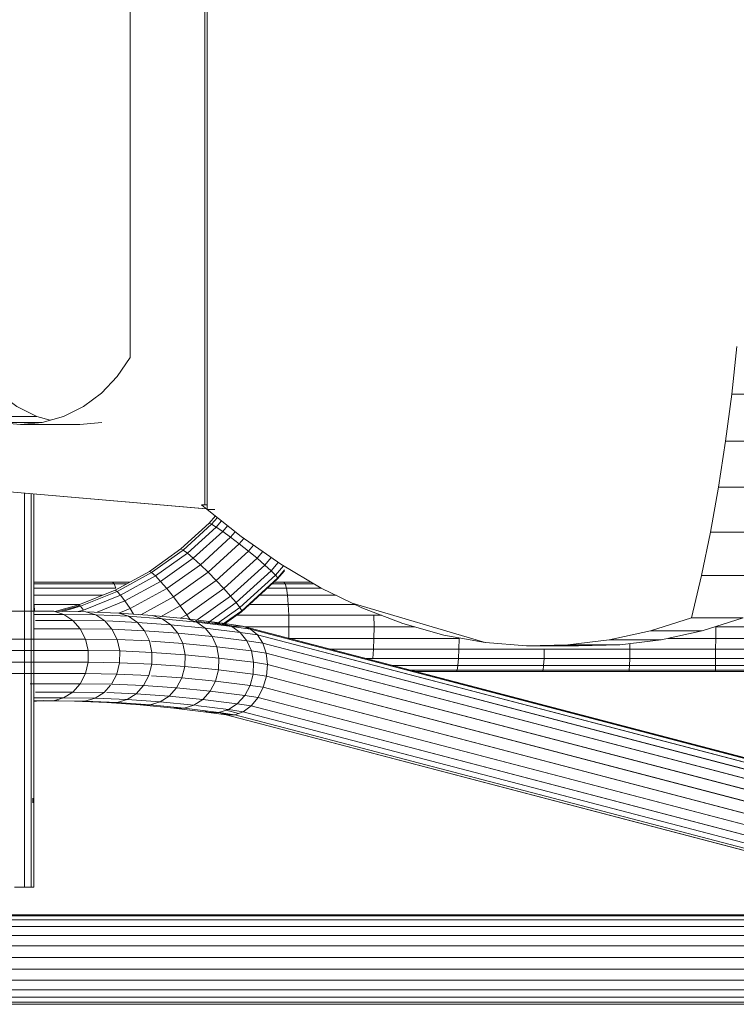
# Model space of a CAD drawing. Header units: millimetres. Extents: x -5903 to 5148, y -923 to 11622.
# Tile 17 of 37: x 3472 to 3669, y 6919 to 7190. Entities that reach past the tile are written whole.
import ezdxf

# ---------------------------------------------------------------- set-up
doc = ezdxf.new("R2010")
doc.units = ezdxf.units.MM
doc.layers.add('G-XREF-____-OTLN', color=7, linetype='Continuous', lineweight=9, true_color=0x007f7f)
doc.layers.add('I-FURN-____-OTLN', color=7, linetype='Continuous', lineweight=9)

# ---------------------------------------------------------------- blocks, each defined once
blk = doc.blocks.new('Gym_Bicycle - BYCYCLE_dwg-951122-Level 1')
at = {"layer": 'G-XREF-____-OTLN'}
for p, q in [((119.1, 480.97), (639.78, 480.97)), ((638.93, 479.04), (118.36, 479.04)), ((639.34, 480.4), (118.72, 480.4)), ((638.56, 476.97), (227.44, 476.97)), ((638.27, 474.34), (241.67, 474.34)), ((241.67, 474.34), (638.27, 474.34)), ((638.08, 471.32), (256.56, 471.32)), ((256.56, 471.32), (638.08, 471.32)), ((637.99, 468.13), (271.33, 468.13)), ((638.02, 464.97), (286.48, 464.97)), ((638.15, 462.08), (298.59, 462.08)), ((638.39, 459.63), (308.9, 459.63)), ((638.72, 457.8), (316.33, 457.8)), ((639.11, 456.72), (321.71, 456.72)), ((321.78, 456.45), (639.54, 456.45)), ((321.78, 456.45), (639.54, 456.45)), ((585.73, 448.87), (585.44, 448.87)), ((585.44, 448.87), (586.22, 448.87)), ((585.44, 448.87), (585.44, 340.91)), ((585.44, 448.87), (585.44, 392.01)), ((586.22, 448.87), (588.03, 448.87)), ((586.22, 448.87), (586.22, 387.11)), ((588.03, 448.87), (590.75, 448.87)), ((588.03, 448.87), (588.03, 340.68)), ((588.03, 448.87), (588.03, 340.68)), ((528.03, 400.67), (383, 438.65)), ((384.9, 439.62), (530.37, 401.53)), ((384.9, 439.62), (530.37, 401.53)), ((532.72, 401.56), (386.74, 439.78)), ((381.17, 436.93), (525.85, 399.05)), ((523.99, 396.76), (379.53, 434.59)), ((378.21, 431.78), (522.56, 393.98)), ((521.68, 390.88), (377.27, 428.69)), ((521.4, 387.68), (376.8, 425.54)), ((585.73, 425.65), (585.73, 424.37)), ((585.73, 425.65), (585.73, 424.37)), ((376.83, 422.54), (521.74, 384.59)), ((377.34, 419.89), (522.67, 381.83)), ((378.31, 417.77), (524.13, 379.59)), ((526.03, 378.01), (379.67, 416.34)), ((381.33, 415.68), (528.23, 377.21)), ((525.85, 399.05), (528.03, 400.67)), ((530.37, 401.53), (528.03, 400.67)), ((528.03, 400.67), (530.37, 401.53)), ((528.03, 400.67), (532.1, 400.08)), ((532.7, 400.26), (529.32, 401.14)), ((529.32, 401.14), (532.7, 400.26)), ((529.67, 398.49), (532.1, 400.08)), ((532.72, 401.56), (530.37, 401.53)), ((530.37, 401.53), (534.77, 400.88)), ((531.9, 401.55), (534.62, 400.84)), ((534.62, 400.84), (531.9, 401.55)), ((534.77, 400.88), (532.1, 400.08)), ((532.1, 400.08), (541.07, 398.98)), ((532.1, 400.08), (541.07, 398.98)), ((532.72, 401.56), (537.51, 400.86)), ((532.72, 401.56), (534.66, 400.85)), ((537.51, 400.86), (534.77, 400.88)), ((534.77, 400.88), (544.27, 399.72)), ((537.51, 400.86), (547.04, 399.69)), ((537.51, 400.86), (538.99, 400.37)), ((523.99, 396.76), (525.85, 399.05)), ((525.85, 399.05), (529.67, 398.49)), ((527.64, 396.23), (529.67, 398.49)), ((529.67, 398.49), (539.14, 397.33)), ((537.11, 395.07), (539.14, 397.33)), ((541.58, 398.92), (539.14, 397.33)), ((548.39, 396.43), (539.14, 397.33)), ((541.58, 398.92), (544.27, 399.72)), ((541.58, 398.92), (550.84, 398.01)), ((553.56, 398.82), (544.27, 399.72)), ((544.27, 399.72), (547.04, 399.69)), ((547.04, 399.69), (556.35, 398.78)), ((550.84, 398.01), (548.39, 396.43)), ((553.56, 398.82), (550.84, 398.01)), ((550.84, 398.01), (559.88, 397.37)), ((553.56, 398.82), (556.35, 398.78)), ((553.56, 398.82), (562.62, 398.17)), ((553.56, 398.82), (562.62, 398.17)), ((553.56, 398.82), (556.35, 398.78)), ((556.35, 398.78), (565.44, 398.13)), ((556.35, 398.78), (565.44, 398.13)), ((557.41, 395.78), (559.88, 397.37)), ((559.88, 397.37), (562.62, 398.17)), ((568.7, 396.98), (559.88, 397.37)), ((571.45, 397.78), (562.62, 398.17)), ((565.44, 398.13), (562.62, 398.17)), ((562.62, 398.17), (565.44, 398.13)), ((574.3, 397.74), (565.44, 398.13)), ((565.44, 398.13), (574.3, 397.74)), ((568.7, 396.98), (571.45, 397.78)), ((580.08, 397.65), (571.45, 397.78)), ((582.95, 397.61), (574.3, 397.74)), ((580.08, 397.65), (577.31, 396.85)), ((580.08, 397.65), (582.95, 397.61)), ((580.08, 397.65), (584.67, 397.65)), ((585.44, 397.65), (580.08, 397.65)), ((584.06, 397.65), (585.44, 397.88)), ((585.44, 397.88), (584.06, 397.65)), ((522.56, 393.98), (523.99, 396.76)), ((523.99, 396.76), (527.64, 396.23)), ((526.16, 393.45), (527.64, 396.23)), ((527.64, 396.23), (537.11, 395.07)), ((535.63, 392.29), (537.11, 395.07)), ((546.36, 394.17), (537.11, 395.07)), ((546.36, 394.17), (548.39, 396.43)), ((548.39, 396.43), (557.41, 395.78)), ((555.38, 393.52), (557.41, 395.78)), ((565.44, 395.43), (557.41, 395.78)), ((564.44, 393.42), (566.22, 395.4)), ((568.7, 396.98), (566.22, 395.4)), ((574.83, 395.27), (566.22, 395.4)), ((577.31, 396.85), (568.7, 396.98)), ((572.79, 393.01), (574.83, 395.27)), ((574.83, 395.27), (577.31, 396.85)), ((585.06, 395.27), (574.83, 395.27)), ((585.44, 396.85), (577.31, 396.85)), ((577.31, 396.85), (585.44, 396.85)), ((521.68, 390.88), (522.56, 393.98)), ((522.56, 393.98), (526.16, 393.45)), ((526.16, 393.45), (525.32, 390.34)), ((526.16, 393.45), (535.63, 392.29)), ((534.82, 389.18), (535.63, 392.29)), ((535.63, 392.29), (544.89, 391.39)), ((546.36, 394.17), (544.89, 391.39)), ((546.36, 394.17), (555.38, 393.52)), ((555.38, 393.52), (553.93, 390.74)), ((564.19, 393.14), (555.38, 393.52)), ((562.74, 390.36), (564.19, 393.14)), ((572.79, 393.01), (564.19, 393.14)), ((572.79, 393.01), (571.35, 390.23)), ((586.47, 393.01), (572.79, 393.01)), ((572.79, 393.01), (586.47, 393.01)), ((68.53, 389.66), (398.54, 389.66)), ((68.53, 389.24), (398.52, 389.24)), ((398.52, 389.24), (398.5, 388.01)), ((398.54, 389.66), (398.52, 389.24)), ((422.17, 389.24), (398.52, 389.24)), ((398.54, 389.66), (422.24, 389.66)), ((422.11, 388.01), (422.17, 389.24)), ((422.17, 389.24), (422.24, 389.66)), ((445.79, 389.24), (422.17, 389.24)), ((445.93, 389.66), (422.24, 389.66)), ((445.79, 389.24), (445.66, 388.01)), ((445.79, 389.24), (445.93, 389.66)), ((445.79, 389.24), (469.39, 389.24)), ((469.6, 389.66), (445.93, 389.66)), ((469.39, 389.24), (469.19, 388.01)), ((469.6, 389.66), (469.39, 389.24)), ((482.3, 389.24), (469.39, 389.24)), ((469.6, 389.66), (480.71, 389.66)), ((480.71, 389.66), (469.6, 389.66)), ((521.68, 390.88), (521.4, 387.68)), ((521.68, 390.88), (525.32, 390.34)), ((525.32, 390.34), (525.19, 387.12)), ((525.32, 390.34), (534.82, 389.18)), ((534.71, 385.96), (534.82, 389.18)), ((544.09, 388.28), (534.82, 389.18)), ((544.09, 388.28), (544.89, 391.39)), ((544.89, 391.39), (553.25, 390.79)), ((553.15, 387.63), (553.93, 390.74)), ((562.74, 390.36), (553.93, 390.74)), ((561.97, 387.24), (562.74, 390.36)), ((571.35, 390.23), (562.74, 390.36)), ((571.35, 390.23), (570.6, 387.11)), ((670, 390.23), (571.35, 390.23)), ((617.28, 390.23), (571.35, 390.23)), ((68.53, 388.01), (398.5, 388.01)), ((398.49, 386.07), (398.5, 388.01)), ((398.49, 386.07), (398.5, 388.01)), ((422.11, 388.01), (398.5, 388.01)), ((422.11, 388.01), (422.05, 386.07)), ((422.11, 388.01), (445.66, 388.01)), ((445.66, 388.01), (445.55, 386.07)), ((445.55, 386.07), (445.66, 388.01)), ((445.66, 388.01), (469.19, 388.01)), ((469.19, 388.01), (469.03, 386.07)), ((469.19, 388.01), (469.03, 386.07)), ((486.98, 388.01), (469.19, 388.01)), ((521.4, 387.68), (521.74, 384.59)), ((521.4, 387.68), (525.19, 387.12)), ((525.77, 384), (525.19, 387.12)), ((525.19, 387.12), (534.71, 385.96)), ((544.09, 388.28), (544.01, 385.05)), ((544.09, 388.28), (553.15, 387.63)), ((553.15, 387.63), (553.09, 384.4)), ((561.97, 387.24), (553.15, 387.63)), ((561.97, 387.24), (553.15, 387.63)), ((561.94, 384.01), (561.97, 387.24)), ((570.6, 387.11), (561.97, 387.24)), ((570.59, 383.88), (570.6, 387.11)), ((570.59, 383.88), (570.6, 387.11)), ((570.6, 387.11), (586.22, 387.11)), ((570.6, 387.11), (586.22, 387.11)), ((586.21, 383.88), (586.22, 387.11)), ((586.21, 383.88), (586.22, 387.11)), ((669.25, 387.11), (586.22, 387.11)), ((616.53, 387.11), (586.22, 387.11)), ((68.53, 386.07), (398.49, 386.07)), ((398.48, 383.53), (398.49, 386.07)), ((422.05, 386.07), (398.49, 386.07)), ((422.05, 386.07), (398.49, 386.07)), ((422.01, 383.53), (422.05, 386.07)), ((422.05, 386.07), (445.55, 386.07)), ((445.47, 383.53), (445.55, 386.07)), ((445.55, 386.07), (469.03, 386.07)), ((469.03, 386.07), (445.55, 386.07)), ((469.03, 386.07), (468.9, 383.53)), ((492.47, 386.07), (469.03, 386.07)), ((492.47, 386.07), (492.31, 383.53)), ((492.47, 386.07), (494.42, 386.07)), ((522.67, 381.83), (521.74, 384.59)), ((521.74, 384.59), (525.77, 384)), ((525.77, 384), (527.02, 381.2)), ((525.77, 384), (535.32, 382.83)), ((527.02, 381.2), (525.77, 384)), ((534.71, 385.96), (544.01, 385.05)), ((534.71, 385.96), (535.32, 382.83)), ((544.01, 385.05), (544.66, 381.92)), ((544.01, 385.05), (553.09, 384.4)), ((561.94, 384.01), (553.09, 384.4)), ((553.77, 381.27), (553.09, 384.4)), ((570.59, 383.88), (561.94, 384.01)), ((562.65, 380.88), (561.94, 384.01)), ((669.29, 383.88), (570.59, 383.88)), ((570.59, 383.88), (586.21, 383.88)), ((570.59, 383.88), (571.32, 380.75)), ((586.21, 383.88), (570.59, 383.88)), ((586.22, 340.84), (586.21, 383.88)), ((616.53, 383.88), (586.21, 383.88)), ((68.53, 383.53), (398.48, 383.53)), ((398.48, 383.53), (398.47, 380.57)), ((398.48, 383.53), (398.47, 380.57)), ((422.01, 383.53), (398.48, 383.53)), ((422.01, 383.53), (398.48, 383.53)), ((424.77, 382.35), (413.44, 380.99)), ((422, 382.02), (422.01, 383.53)), ((422, 382.02), (422.01, 383.53)), ((422.01, 383.53), (445.47, 383.53)), ((422.01, 383.53), (445.47, 383.53)), ((424.77, 382.35), (436.11, 382.58)), ((424.77, 382.35), (439.01, 382.35)), ((439.01, 382.35), (424.77, 382.35)), ((427.68, 380.99), (439.01, 382.35)), ((439.01, 382.35), (427.68, 380.99)), ((450.34, 382.58), (436.11, 382.58)), ((436.11, 382.58), (439.01, 382.35)), ((450.34, 382.58), (436.11, 382.58)), ((439.01, 382.35), (450.34, 382.58)), ((450.34, 382.58), (439.01, 382.35)), ((445.47, 383.53), (468.9, 383.53)), ((461.59, 381.68), (450.34, 382.58)), ((450.34, 382.58), (461.59, 381.68)), ((498.15, 370.87), (461.68, 381.68)), ((498.15, 370.87), (461.68, 381.68)), ((461.68, 381.68), (498.15, 370.87)), ((461.68, 381.68), (472.99, 379.64)), ((498.15, 370.87), (461.68, 381.68)), ((468.83, 380.57), (468.9, 383.53)), ((468.83, 380.57), (468.9, 383.53)), ((492.31, 383.53), (468.9, 383.53)), ((492.31, 383.53), (492.2, 380.57)), ((492.31, 383.53), (492.2, 380.57)), ((504.12, 383.53), (492.31, 383.53)), ((524.13, 379.59), (522.67, 381.83)), ((522.67, 381.83), (527.02, 381.2)), ((527.02, 381.2), (528.85, 378.9)), ((527.02, 381.2), (536.61, 380.02)), ((536.61, 380.02), (535.32, 382.83)), ((535.32, 382.83), (544.66, 381.92)), ((545.98, 379.11), (544.66, 381.92)), ((544.66, 381.92), (553.25, 381.31)), ((553.25, 381.31), (544.66, 381.92)), ((562.65, 380.88), (553.77, 381.27)), ((553.77, 381.27), (555.13, 378.46)), ((68.53, 380.57), (398.47, 380.57)), ((390.89, 374.87), (402.15, 378.49)), ((411.54, 380.57), (398.47, 380.57)), ((398.47, 377.4), (398.47, 380.57)), ((398.47, 380.57), (411.54, 380.57)), ((402.15, 378.49), (413.44, 380.99)), ((416.38, 378.49), (402.15, 378.49)), ((416.38, 378.49), (402.15, 378.49)), ((405.13, 374.87), (416.38, 378.49)), ((405.13, 374.87), (416.38, 378.49)), ((427.68, 380.99), (413.44, 380.99)), ((427.68, 380.99), (413.44, 380.99)), ((416.38, 378.49), (427.68, 380.99)), ((416.38, 378.49), (427.68, 380.99)), ((492.2, 380.57), (468.83, 380.57)), ((492.2, 380.57), (468.83, 380.57)), ((484.26, 376.47), (472.99, 379.64)), ((492.17, 377.4), (492.2, 380.57)), ((492.2, 380.57), (515.42, 380.57)), ((515.5, 377.4), (515.54, 380.57)), ((526.03, 378.01), (524.13, 379.59)), ((524.13, 379.59), (528.85, 378.9)), ((531.15, 377.27), (528.85, 378.9)), ((528.85, 378.9), (538.49, 377.72)), ((538.49, 377.72), (528.85, 378.9)), ((538.49, 377.72), (536.61, 380.02)), ((536.61, 380.02), (545.98, 379.11)), ((547.9, 376.8), (545.98, 379.11)), ((545.98, 379.11), (555.13, 378.46)), ((564.05, 378.06), (555.13, 378.46)), ((555.13, 378.46), (557.09, 376.15)), ((562.65, 380.88), (571.32, 380.75)), ((562.65, 380.88), (564.05, 378.06)), ((670.13, 380.75), (571.32, 380.75)), ((571.32, 380.75), (617.27, 380.75)), ((571.32, 380.75), (572.74, 377.93)), ((585.44, 379.94), (585.44, 340.91)), ((68.53, 377.4), (398.47, 377.4)), ((68.53, 377.4), (398.47, 377.4)), ((492.17, 377.4), (480.96, 377.4)), ((495.48, 372.17), (484.26, 376.47)), ((492.22, 374.22), (492.17, 377.4)), ((515.5, 377.4), (492.17, 377.4)), ((492.17, 377.4), (515.5, 377.4)), ((515.55, 374.22), (515.5, 377.4)), ((515.5, 377.4), (527.54, 377.4)), ((531.15, 377.27), (526.03, 378.01)), ((528.23, 377.21), (526.03, 378.01)), ((530.58, 377.24), (528.23, 377.21)), ((533.76, 376.41), (528.23, 377.21)), ((528.47, 372.95), (533.83, 376.77)), ((528.54, 373.25), (533.55, 376.81)), ((528.54, 373.25), (533.55, 376.81)), ((528.97, 372.09), (535.25, 376.56)), ((530, 370.72), (537.89, 376.34)), ((536.49, 376.38), (530.58, 377.24)), ((530.58, 377.24), (536.49, 376.38)), ((533.76, 376.41), (531.15, 377.27)), ((531.15, 377.27), (540.82, 376.08)), ((531.51, 368.94), (541.07, 375.74)), ((533.76, 376.41), (543.46, 375.22)), ((536.49, 376.38), (533.76, 376.41)), ((536.49, 376.38), (541.07, 375.82)), ((540.82, 376.08), (538.49, 377.72)), ((538.49, 377.72), (547.9, 376.8)), ((547.9, 376.8), (538.49, 377.72)), ((540.82, 376.08), (550.28, 375.16)), ((543.46, 375.22), (541.07, 376)), ((550.28, 375.16), (547.9, 376.8)), ((547.9, 376.8), (557.09, 376.15)), ((550.28, 375.16), (547.9, 376.8)), ((565.44, 375.78), (557.09, 376.15)), ((557.09, 376.15), (559.5, 374.5)), ((566.04, 375.75), (564.05, 378.06)), ((564.05, 378.06), (572.74, 377.93)), ((566.04, 375.75), (568.49, 374.11)), ((566.04, 375.75), (574.76, 375.62)), ((574.76, 375.62), (566.04, 375.75)), ((574.76, 375.62), (572.74, 377.93)), ((572.74, 377.93), (585.44, 377.93)), ((577.24, 373.98), (574.76, 375.62)), ((574.76, 375.62), (585.04, 375.62)), ((577.24, 373.98), (574.76, 375.62)), ((390.89, 374.87), (405.13, 374.87)), ((405.13, 374.87), (390.89, 374.87)), ((402.37, 363.34), (405.13, 374.87)), ((402.37, 363.34), (405.13, 374.87)), ((402.37, 363.34), (405.13, 374.87)), ((492.22, 374.22), (490.13, 374.22)), ((515.55, 374.22), (492.22, 374.22)), ((515.69, 371.26), (515.55, 374.22)), ((515.55, 374.22), (530.05, 374.22)), ((530.05, 374.22), (515.55, 374.22)), ((518.6, 363.98), (528.47, 372.95)), ((518.6, 363.98), (528.47, 372.95)), ((528.54, 373.25), (518.63, 364.24)), ((528.54, 373.25), (518.63, 364.24)), ((528.47, 372.95), (528.97, 372.09)), ((533.37, 366.86), (543.51, 374.08)), ((542.51, 375.53), (543.51, 374.08)), ((542.51, 375.53), (543.51, 374.08)), ((543.46, 375.22), (552.95, 374.29)), ((543.51, 374.08), (545.27, 375.04)), ((545.31, 371.63), (543.51, 374.08)), ((543.51, 374.08), (545.31, 371.63)), ((545.31, 371.63), (550.76, 374.62)), ((545.31, 371.63), (550.76, 374.62)), ((547.19, 369.18), (556.11, 374.07)), ((550.28, 375.16), (552.95, 374.29)), ((550.28, 375.16), (559.5, 374.5)), ((559.5, 374.5), (550.28, 375.16)), ((552.95, 374.29), (562.21, 373.63)), ((558.11, 373.92), (559.07, 372.39)), ((559.07, 372.39), (558.11, 373.92)), ((559.07, 372.39), (562.21, 373.67)), ((568.49, 374.11), (559.5, 374.5)), ((562.21, 373.63), (559.5, 374.5)), ((560.49, 370.28), (568.08, 373.37)), ((571.24, 373.24), (562.21, 373.63)), ((577.24, 373.98), (568.49, 374.11)), ((568.49, 374.11), (571.24, 373.24)), ((568.49, 374.11), (571.24, 373.24)), ((571.24, 373.24), (580.01, 373.1)), ((571.87, 372.81), (573.28, 373.2)), ((572.64, 371.74), (577.65, 373.14)), ((573.15, 371.37), (579.39, 373.12)), ((573.35, 371.74), (578.32, 373.13)), ((578.32, 373.13), (573.35, 371.74)), ((577.24, 373.98), (580.01, 373.1)), ((577.24, 373.98), (585.44, 373.98)), ((577.24, 373.98), (585.44, 373.98)), ((580.01, 373.11), (582.87, 373.07)), ((580.01, 373.11), (582.87, 373.07)), ((582.87, 373.07), (580.01, 373.1)), ((580.01, 373.1), (585.44, 373.1)), ((585.44, 373.1), (580.01, 373.1)), ((580.01, 373.1), (582.87, 373.07)), ((582.87, 373.07), (628.86, 373.07)), ((585.26, 373.1), (585.41, 371.26)), ((585.41, 371.26), (585.26, 373.1)), ((495.48, 372.17), (498.15, 370.87)), ((515.69, 371.26), (497.35, 371.26)), ((506.63, 366.75), (498.15, 370.87)), ((506.63, 366.75), (498.15, 370.87)), ((515.91, 368.72), (515.69, 371.26)), ((515.69, 371.26), (526.36, 371.26)), ((519.2, 363.22), (528.97, 372.09)), ((530, 370.72), (520.41, 362)), ((530, 370.72), (528.97, 372.09)), ((530, 370.72), (531.51, 368.94)), ((535.48, 364.64), (545.31, 371.63)), ((547.19, 369.18), (545.31, 371.63)), ((549.04, 366.9), (559.07, 372.39)), ((550.73, 364.94), (560.49, 370.28)), ((559.07, 372.39), (560.49, 370.28)), ((561.7, 368.67), (560.49, 370.28)), ((561.7, 368.67), (571.87, 372.81)), ((562.61, 367.65), (572.64, 371.74)), ((563.16, 367.3), (573.15, 371.37)), ((571.87, 372.81), (572.64, 371.74)), ((572.64, 371.74), (573.15, 371.37)), ((572.85, 371.26), (585.41, 371.26)), ((572.85, 371.26), (585.41, 371.26)), ((573.15, 371.37), (573.35, 371.74)), ((502.57, 368.72), (515.91, 368.72)), ((515.91, 368.72), (502.57, 368.72)), ((516.2, 366.78), (515.91, 368.72)), ((515.91, 368.72), (523.57, 368.72)), ((516.2, 366.78), (515.91, 368.72)), ((522.14, 360.42), (531.51, 368.94)), ((522.14, 360.42), (531.51, 368.94)), ((531.51, 368.94), (533.37, 366.86)), ((547.19, 369.18), (537.67, 362.41)), ((549.04, 366.9), (547.19, 369.18)), ((552.14, 363.43), (561.7, 368.67)), ((553.18, 362.49), (562.61, 367.65)), ((562.61, 367.65), (561.7, 368.67)), ((563.16, 367.3), (562.61, 367.65)), ((566.65, 368.72), (585.44, 368.72)), ((566.65, 368.72), (585.44, 368.72)), ((516.2, 366.78), (506.63, 366.78)), ((517.7, 360.22), (506.63, 366.75)), ((517.7, 360.22), (506.63, 366.75)), ((508.67, 365.55), (516.53, 365.55)), ((516.88, 365.13), (509.38, 365.13)), ((516.88, 365.13), (509.38, 365.13)), ((516.53, 365.55), (516.2, 366.78)), ((516.2, 366.78), (521.42, 366.78)), ((516.53, 365.55), (516.2, 366.78)), ((516.88, 365.13), (516.53, 365.55)), ((516.53, 365.55), (520.22, 365.55)), ((520.22, 365.55), (516.53, 365.55)), ((516.88, 365.13), (519.71, 365.13)), ((533.37, 366.86), (524.26, 358.58)), ((533.37, 366.86), (535.48, 364.64)), ((549.04, 366.9), (539.81, 360.33)), ((541.75, 358.55), (550.73, 364.94)), ((549.04, 366.9), (550.73, 364.94)), ((550.73, 364.94), (552.14, 363.43)), ((553.78, 362.16), (563.16, 367.3)), ((563.9, 365.13), (559.2, 365.13)), ((563.41, 365.55), (559.96, 365.55)), ((563.41, 365.55), (559.96, 365.55)), ((585.44, 366.78), (562.95, 366.78)), ((562.95, 366.78), (563.41, 365.55)), ((562.95, 366.78), (563.41, 365.55)), ((585.44, 366.78), (562.95, 366.78)), ((563.41, 365.55), (563.9, 365.13)), ((563.41, 365.55), (585.44, 365.55)), ((585.44, 365.13), (563.9, 365.13)), ((402.37, 363.34), (388.14, 363.34)), ((402.37, 363.34), (388.14, 363.34)), ((399.88, 351.4), (402.37, 363.34)), ((402.37, 363.34), (399.88, 351.4)), ((399.88, 351.4), (402.37, 363.34)), ((518.63, 364.24), (516.69, 361.99)), ((518.63, 364.24), (516.69, 361.99)), ((518.6, 363.98), (516.69, 361.77)), ((519.2, 363.22), (516.99, 360.64)), ((518.6, 363.98), (519.2, 363.22)), ((520.41, 362), (519.2, 363.22)), ((526.64, 356.61), (535.48, 364.64)), ((526.64, 356.61), (535.48, 364.64)), ((537.67, 362.41), (529.12, 354.63)), ((535.48, 364.64), (537.67, 362.41)), ((539.81, 360.33), (537.67, 362.41)), ((552.14, 363.43), (543.35, 357.18)), ((544.52, 356.32), (553.18, 362.49)), ((553.78, 362.16), (545.15, 356.02)), ((552.14, 363.43), (553.18, 362.49)), ((553.78, 362.16), (553.18, 362.49)), ((528.66, 352.59), (517.7, 360.22)), ((528.66, 352.59), (517.7, 360.22)), ((520.41, 362), (518.43, 359.71)), ((518.43, 359.71), (520.41, 362)), ((522.14, 360.42), (520.36, 358.37)), ((522.14, 360.42), (520.36, 358.37)), ((522.14, 360.42), (520.41, 362)), ((522.14, 360.42), (524.26, 358.58)), ((524.26, 358.58), (522.14, 360.42)), ((539.81, 360.33), (531.52, 352.79)), ((541.75, 358.55), (539.81, 360.33)), ((524.26, 358.58), (522.68, 356.75)), ((522.68, 356.75), (524.26, 358.58)), ((526.64, 356.61), (524.26, 358.58)), ((541.75, 358.55), (533.68, 351.21)), ((541.75, 358.55), (533.68, 351.21)), ((543.35, 357.18), (535.46, 350)), ((543.35, 357.18), (535.46, 350)), ((541.75, 358.55), (543.35, 357.18)), ((543.35, 357.18), (544.52, 356.32)), ((526.64, 356.61), (525.24, 354.97)), ((526.64, 356.61), (525.24, 354.97)), ((526.64, 356.61), (529.12, 354.63)), ((529.12, 354.63), (526.64, 356.61)), ((527.85, 353.16), (529.12, 354.63)), ((527.85, 353.16), (529.12, 354.63)), ((531.52, 352.79), (529.12, 354.63)), ((544.52, 356.32), (536.73, 349.24)), ((545.15, 356.02), (537.4, 348.98)), ((537.4, 348.98), (545.15, 356.02)), ((544.52, 356.32), (545.15, 356.02)), ((385.65, 351.4), (399.88, 351.4)), ((399.88, 351.4), (385.65, 351.4)), ((397.66, 339.1), (399.88, 351.4)), ((399.88, 351.4), (397.66, 339.1)), ((397.66, 339.1), (399.88, 351.4)), ((537.9, 345.15), (528.66, 352.59)), ((537.9, 345.15), (528.66, 352.59)), ((530.25, 351.31), (531.52, 352.79)), ((531.52, 352.79), (533.68, 351.21)), ((532.33, 349.64), (533.68, 351.21)), ((533.68, 351.21), (535.46, 350)), ((533.99, 348.3), (535.46, 350)), ((535.13, 347.38), (536.73, 349.24)), ((536.73, 349.24), (535.13, 347.38)), ((535.46, 350), (536.73, 349.24)), ((535.46, 350), (536.73, 349.24)), ((535.66, 346.96), (537.4, 348.98)), ((536.73, 349.24), (537.4, 348.98)), ((537.9, 345.15), (535.8, 345.15)), ((537.9, 345.15), (539.5, 343.86)), ((537.9, 157.74), (537.9, 345.15)), ((537.9, 345.15), (539.5, 343.86)), ((537.9, 157.74), (537.9, 345.15)), ((539.5, 343.86), (537.9, 343.86)), ((539.5, 343.86), (537.9, 343.86)), ((538.12, 344.97), (776.24, 324.51)), ((538.56, 158.47), (538.56, 343.86)), ((539.28, 344.88), (776.24, 324.51)), ((383.43, 339.1), (397.66, 339.1)), ((397.66, 339.1), (383.43, 339.1)), ((395.73, 326.47), (397.66, 339.1)), ((395.73, 326.47), (397.66, 339.1)), ((381.49, 326.47), (395.73, 326.47)), ((395.73, 326.47), (381.49, 326.47)), ((394.07, 313.57), (395.73, 326.47)), ((394.07, 313.57), (395.73, 326.47)), ((566.84, 321.28), (572.83, 321.84)), ((589.16, 321.84), (572.83, 321.84)), ((583.17, 321.28), (589.16, 321.84)), ((589.16, 321.84), (595.15, 321.28)), ((571.89, 316.93), (577.35, 319.63)), ((571.89, 316.93), (577.35, 319.63)), ((577.35, 319.63), (583.17, 321.28)), ((577.35, 319.63), (583.17, 321.28)), ((580.99, 320.67), (584.63, 319.63)), ((595.15, 321.28), (583.17, 321.28)), ((595.15, 321.28), (583.17, 321.28)), ((600.97, 319.63), (584.63, 319.63)), ((584.63, 319.63), (590.1, 316.93)), ((600.97, 319.63), (584.63, 319.63)), ((566.92, 313.26), (571.89, 316.93)), ((379.84, 313.57), (394.07, 313.57)), ((394.07, 313.57), (379.84, 313.57)), ((392.71, 300.42), (394.07, 313.57)), ((394.07, 313.57), (392.71, 300.42)), ((392.71, 300.42), (394.07, 313.57)), ((562.61, 308.73), (566.92, 313.26)), ((559.07, 303.47), (562.61, 308.73)), ((559.07, 303.47), (562.61, 308.73)), ((559.07, 303.47), (559.07, 194.04)), ((559.07, 303.47), (559.07, 194.04))]:
    blk.add_line(p, q, dxfattribs=at)
at = {"layer": 'G-XREF-____-OTLN', "flags": 128}
for points in [[(118.36, 479.04), (118.72, 480.4), (639.34, 480.4), (639.78, 480.97), (660.57, 480.4), (664.78, 480.04)], [(639.78, 480.97), (119.1, 480.97), (118.72, 480.4)], [(118.06, 476.97), (118.36, 479.04), (638.93, 479.04), (659.36, 478.47)], [(659.36, 478.47), (658.8, 476.41), (638.56, 476.97), (227.44, 476.97)], [(662.93, 467.14), (657.72, 467.58), (637.99, 468.13), (271.33, 468.13)], [(286.48, 464.97), (638.02, 464.97), (657.64, 464.43), (662.43, 464.03)], [(298.59, 462.08), (638.15, 462.08), (657.72, 461.53)], [(638.15, 462.08), (638.39, 459.63), (308.9, 459.63)], [(662, 461.17), (657.72, 461.53), (657.95, 459.09), (638.39, 459.63), (638.72, 457.8), (316.33, 457.8)], [(658.32, 457.26), (638.72, 457.8), (639.11, 456.72), (321.71, 456.72)], [(586.22, 448.87), (586.22, 387.11), (586.21, 383.88), (586.21, 340.84)], [(527.64, 396.23), (529.67, 398.49), (525.85, 399.05), (381.17, 436.93), (383, 438.65), (528.03, 400.67)], [(530.37, 401.53), (532.72, 401.56), (386.74, 439.78), (384.9, 439.62)], [(379.53, 434.59), (523.99, 396.76), (527.64, 396.23), (526.16, 393.45), (535.63, 392.29), (537.11, 395.07), (527.64, 396.23)], [(525.32, 390.34), (526.16, 393.45), (522.56, 393.98), (378.21, 431.78), (377.27, 428.69)], [(377.27, 428.69), (376.8, 425.54), (521.4, 387.68), (525.19, 387.12), (525.32, 390.34)], [(377.27, 428.69), (521.68, 390.88), (525.32, 390.34)], [(525.77, 384), (521.74, 384.59), (376.83, 422.54)], [(364.32, 421.42), (378.31, 417.77), (524.13, 379.59), (528.85, 378.9), (527.02, 381.2), (536.61, 380.02), (538.49, 377.72), (540.82, 376.08), (550.28, 375.16)], [(365.72, 419.98), (367.42, 419.31), (381.33, 415.68), (528.23, 377.21), (533.76, 376.41), (536.49, 376.38), (541.07, 375.82)], [(377.34, 419.89), (522.67, 381.83), (527.02, 381.2)], [(526.03, 378.01), (379.67, 416.34), (381.33, 415.68)], [(529.67, 398.49), (532.1, 400.08), (528.03, 400.67)], [(530.37, 401.53), (534.77, 400.88), (537.51, 400.86), (532.72, 401.56)], [(544.27, 399.72), (534.77, 400.88), (532.1, 400.08)], [(547.04, 399.69), (537.51, 400.86), (538.99, 400.37)], [(537.11, 395.07), (539.14, 397.33), (529.67, 398.49)], [(541.58, 398.92), (539.14, 397.33), (548.39, 396.43)], [(556.35, 398.78), (547.04, 399.69), (544.27, 399.72)], [(548.39, 396.43), (550.84, 398.01), (559.88, 397.37)], [(557.41, 395.78), (559.88, 397.37), (568.7, 396.98), (577.31, 396.85), (574.83, 395.27)], [(559.88, 397.37), (562.62, 398.17), (571.45, 397.78), (568.7, 396.98)], [(571.45, 397.78), (580.08, 397.65), (577.31, 396.85)], [(525.32, 390.34), (534.82, 389.18), (535.63, 392.29), (544.89, 391.39), (546.36, 394.17), (537.11, 395.07)], [(546.36, 394.17), (548.39, 396.43), (557.41, 395.78)], [(553.93, 390.74), (555.38, 393.52), (557.41, 395.78), (565.44, 395.43)], [(568.7, 396.98), (566.22, 395.4), (564.44, 393.42)], [(566.22, 395.4), (574.83, 395.27), (585.06, 395.27)], [(574.83, 395.27), (572.79, 393.01), (585.23, 393.01)], [(586.39, 390.23), (571.35, 390.23), (572.79, 393.01), (564.19, 393.14), (555.38, 393.52), (546.36, 394.17)], [(564.19, 393.14), (562.74, 390.36), (553.93, 390.74)], [(445.93, 389.66), (422.24, 389.66), (398.54, 389.66), (68.53, 389.66)], [(422.11, 388.01), (422.17, 389.24), (398.52, 389.24), (68.53, 389.24)], [(398.5, 388.01), (398.52, 389.24), (398.54, 389.66)], [(445.66, 388.01), (445.79, 389.24), (469.39, 389.24), (469.6, 389.66), (445.93, 389.66), (445.79, 389.24), (422.17, 389.24), (422.24, 389.66)], [(482.3, 389.24), (469.39, 389.24), (469.19, 388.01)], [(534.82, 389.18), (544.09, 388.28), (544.01, 385.05), (534.71, 385.96), (525.19, 387.12), (525.77, 384), (535.32, 382.83), (536.61, 380.02)], [(544.01, 385.05), (544.66, 381.92), (535.32, 382.83), (534.71, 385.96), (534.82, 389.18)], [(544.09, 388.28), (544.89, 391.39), (553.25, 390.79)], [(553.93, 390.74), (553.15, 387.63), (544.09, 388.28)], [(570.6, 387.11), (571.35, 390.23), (562.74, 390.36), (561.97, 387.24)], [(68.53, 388.01), (398.5, 388.01), (422.11, 388.01), (422.05, 386.07)], [(486.98, 388.01), (469.19, 388.01), (445.66, 388.01), (422.11, 388.01)], [(553.15, 387.63), (553.09, 384.4), (544.01, 385.05)], [(561.94, 384.01), (561.97, 387.24), (570.6, 387.11)], [(504.12, 383.53), (492.31, 383.53), (468.9, 383.53), (445.47, 383.53), (445.55, 386.07), (422.05, 386.07), (422.01, 383.53)], [(468.9, 383.53), (469.03, 386.07), (492.47, 386.07)], [(494.42, 386.07), (492.47, 386.07), (492.31, 383.53)], [(570.59, 383.88), (561.94, 384.01), (553.09, 384.4), (553.77, 381.27)], [(572.74, 377.93), (571.32, 380.75), (562.65, 380.88), (561.94, 384.01)], [(586.21, 380.75), (571.32, 380.75), (570.59, 383.88)], [(390.89, 374.87), (402.15, 378.49), (413.44, 380.99), (424.77, 382.35), (436.11, 382.58), (439.01, 382.35)], [(427.68, 380.99), (439.01, 382.35), (450.34, 382.58), (461.59, 381.68)], [(461.68, 381.68), (472.99, 379.64), (484.26, 376.47), (495.48, 372.17), (498.15, 370.87)], [(544.66, 381.92), (545.98, 379.11), (555.13, 378.46)], [(555.13, 378.46), (553.77, 381.27), (562.65, 380.88), (564.05, 378.06), (572.74, 377.93), (585.44, 377.93)], [(68.53, 380.57), (398.47, 380.57), (398.47, 377.4)], [(405.13, 374.87), (416.38, 378.49), (427.68, 380.99)], [(480.96, 377.4), (492.17, 377.4), (492.2, 380.57), (515.42, 380.57)], [(527.54, 377.4), (515.5, 377.4), (515.54, 380.57)], [(528.85, 378.9), (531.15, 377.27), (533.76, 376.41), (543.46, 375.22)], [(536.61, 380.02), (545.98, 379.11), (547.9, 376.8), (557.09, 376.15)], [(565.44, 375.78), (557.09, 376.15), (555.13, 378.46), (564.05, 378.06)], [(490.13, 374.22), (492.22, 374.22), (492.17, 377.4)], [(515.5, 377.4), (515.55, 374.22), (492.22, 374.22)], [(540.82, 376.08), (531.15, 377.27), (526.03, 378.01)], [(533.83, 376.77), (528.47, 372.95), (528.97, 372.09)], [(535.25, 376.56), (528.97, 372.09), (530, 370.72)], [(531.51, 368.94), (530, 370.72), (537.89, 376.34)], [(541.07, 375.74), (531.51, 368.94), (533.37, 366.86)], [(550.28, 375.16), (552.95, 374.29), (543.46, 375.22), (541.07, 376)], [(557.09, 376.15), (559.5, 374.5), (568.49, 374.11)], [(564.05, 378.06), (566.04, 375.75), (568.49, 374.11), (577.24, 373.98)], [(585.04, 375.62), (574.76, 375.62), (572.74, 377.93)], [(515.55, 374.22), (515.69, 371.26), (526.36, 371.26)], [(535.48, 364.64), (533.37, 366.86), (543.51, 374.08), (545.27, 375.04)], [(568.08, 373.37), (560.49, 370.28), (550.73, 364.94), (541.75, 358.55), (539.81, 360.33)], [(556.11, 374.07), (547.19, 369.18), (549.04, 366.9), (550.73, 364.94), (552.14, 363.43), (561.7, 368.67), (560.49, 370.28)], [(552.95, 374.29), (562.21, 373.63), (559.5, 374.5)], [(573.28, 373.2), (571.87, 372.81), (572.64, 371.74), (562.61, 367.65), (553.18, 362.49), (553.78, 362.16), (563.16, 367.3), (562.61, 367.65), (561.7, 368.67), (571.87, 372.81)], [(560.49, 370.28), (559.07, 372.39), (562.21, 373.67)], [(562.21, 373.63), (571.24, 373.24), (580.01, 373.1), (577.24, 373.98)], [(563.16, 367.3), (573.15, 371.37), (572.64, 371.74), (577.65, 373.14)], [(579.39, 373.12), (573.15, 371.37), (573.35, 371.74)], [(523.57, 368.72), (515.91, 368.72), (515.69, 371.26), (497.35, 371.26)], [(498.15, 370.87), (506.63, 366.75), (517.7, 360.22), (528.66, 352.59), (537.9, 345.15)], [(528.97, 372.09), (519.2, 363.22), (518.6, 363.98), (516.69, 361.77)], [(530, 370.72), (520.41, 362), (522.14, 360.42)], [(537.67, 362.41), (535.48, 364.64), (545.31, 371.63)], [(545.31, 371.63), (547.19, 369.18), (537.67, 362.41)], [(539.81, 360.33), (549.04, 366.9), (559.07, 372.39)], [(506.63, 366.78), (516.2, 366.78), (521.42, 366.78)], [(508.67, 365.55), (516.53, 365.55), (516.88, 365.13), (519.71, 365.13)], [(533.37, 366.86), (524.26, 358.58), (526.64, 356.61)], [(585.44, 365.13), (563.9, 365.13), (559.2, 365.13)], [(563.9, 365.13), (563.41, 365.55), (585.44, 365.55)], [(520.41, 362), (519.2, 363.22), (516.99, 360.64)], [(537.67, 362.41), (539.81, 360.33), (531.52, 352.79), (529.12, 354.63), (537.67, 362.41)], [(541.75, 358.55), (543.35, 357.18), (552.14, 363.43), (553.18, 362.49), (544.52, 356.32), (545.15, 356.02), (553.78, 362.16)], [(535.66, 346.96), (537.4, 348.98), (536.73, 349.24), (544.52, 356.32), (543.35, 357.18)], [(532.33, 349.64), (533.68, 351.21), (531.52, 352.79), (530.25, 351.31)], [(533.68, 351.21), (535.46, 350), (533.99, 348.3)], [(394.07, 313.57), (395.73, 326.47), (397.66, 339.1)], [(583.17, 321.28), (589.16, 321.84), (595.15, 321.28), (600.97, 319.63), (606.44, 316.93), (611.4, 313.26), (615.71, 308.73), (619.25, 303.47)], [(580.99, 320.67), (584.63, 319.63), (590.1, 316.93), (595.07, 313.26), (599.38, 308.73), (602.92, 303.47)], [(562.61, 308.73), (566.92, 313.26), (571.89, 316.93)]]:
    blk.add_lwpolyline(points, dxfattribs=at)
for points in [[(541.58, 398.92), (550.84, 398.01), (553.56, 398.82), (544.27, 399.72)], [(68.53, 383.53), (398.48, 383.53), (398.49, 386.07), (68.53, 386.07)]]:
    blk.add_lwpolyline(points, close=True, dxfattribs=at)
blk = doc.blocks.new('Gym_Bicycle - Gym_Bicycle-951134-Level 1')
blk.add_blockref('Gym_Bicycle - BYCYCLE_dwg-951122-Level 1', (-349.12, -253.52))

msp = doc.modelspace()

# ---------------------------------------------------------------- block references
at = {"layer": 'I-FURN-____-OTLN', "rotation": 180}
msp.add_blockref('Gym_Bicycle - Gym_Bicycle-951134-Level 1', (3712.6, 7146.94), dxfattribs=at)

doc.saveas('drawing.dxf')
